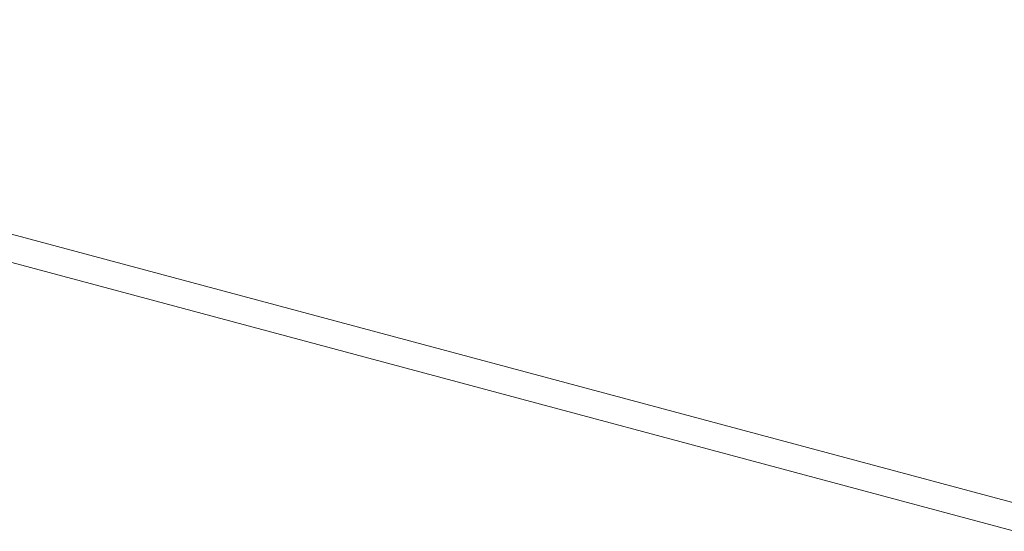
# Model space of a CAD drawing. Header units: millimetres. Extents: x -7616 to 74263, y -34032 to 21987.
# Tile 46 of 60: x 48589 to 49495, y -24162 to -23692. Entities that reach past the tile are written whole.
import ezdxf

# ---------------------------------------------------------------- set-up
doc = ezdxf.new("R2010")
doc.units = ezdxf.units.MM
doc.header["$LTSCALE"] = 508
doc.layers.add('None', color=7, linetype='Continuous', lineweight=0)

# ---------------------------------------------------------------- blocks, each defined once
blk = doc.blocks.new('Group-58-1')
at = {"layer": 'None', "color": 17, "lineweight": 0, "transparency": 33554687, "flags": 128}
blk.add_lwpolyline([(17.01, 83), (3292.99, 83), (3292.99, -215.53), (17.01, -215.53)], close=True, dxfattribs=at)
blk = doc.blocks.new('bu-b-02 verdieping uitvoering')
at = {"layer": 'None', "color": 17, "transparency": 33554687}
blk.add_blockref('Group-58-1', (0, 0), dxfattribs=at)
blk = doc.blocks.new('blok b-v2-gevel_constructie')
at = {"layer": 'None', "color": 17, "transparency": 33554687, "rotation": 180}
blk.add_blockref('bu-b-02 verdieping uitvoering', (6929.99, 328.47), dxfattribs=at)
blk = doc.blocks.new('blok B 02 (2D)')
at = {"layer": 'None', "color": 17, "transparency": 33554687}
blk.add_blockref('blok b-v2-gevel_constructie', (47480.01, -0.02), dxfattribs=at)

msp = doc.modelspace()

# ---------------------------------------------------------------- block references
at = {"layer": 'None', "color": 17, "transparency": 33554687}
for name, p, rotation in [('blok B 02 (2D)', (-3125.94, -10622.93), 344.9999999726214), ('blok b-v2-gevel_constructie', (42742.75, -22887.56), 344.9999673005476)]:
    msp.add_blockref(name, p, dxfattribs=dict(at, rotation=rotation))

doc.saveas('drawing.dxf')
